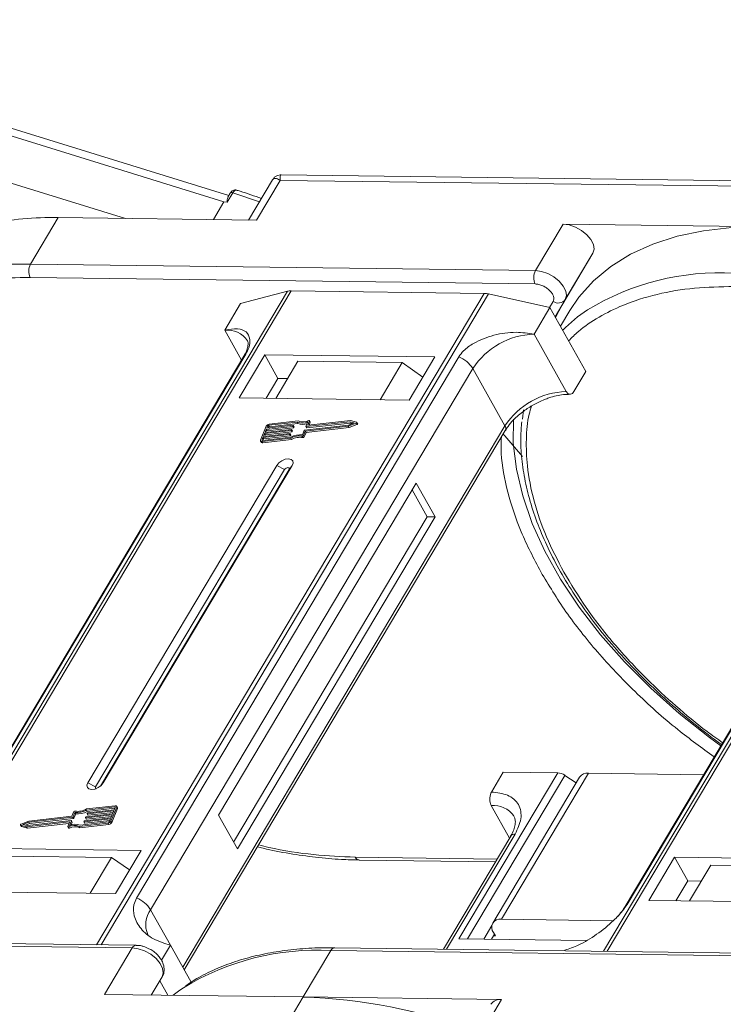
# Model space of a CAD drawing. Header units: millimetres. Extents: x -1055 to 1009, y -247 to 1211.
# Tile 35 of 51: x 315 to 368, y 926 to 1001. Entities that reach past the tile are written whole.
import ezdxf

# ---------------------------------------------------------------- set-up
doc = ezdxf.new("R2010")
doc.units = ezdxf.units.MM

msp = doc.modelspace()

# ---------------------------------------------------------------- linework, layer by layer
at = {"color": 7, "linetype": 'Continuous', "lineweight": 15}
for p, q in [((330.701, 987.494), (287.382, 1000.925)), ((287.524, 1000.288), (330.326, 987.017)), ((322.808, 985.745), (311.694, 989.191)), ((334.037, 988.708), (332.203, 985.624)), ((332.814, 985.616), (334.623, 988.658)), ((334.623, 988.658), (373.156, 988.163)), ((373.527, 988.581), (334.696, 989.081)), ((331.01, 987.706), (330.58, 986.983)), ((330.805, 987.67), (330.623, 987.363)), ((333.032, 987.018), (331.01, 987.706)), ((330.326, 987.017), (329.518, 985.659)), ((330.58, 986.983), (330.326, 987.017)), ((315.559, 982.262), (317.67, 985.811)), ((317.67, 985.811), (332.814, 985.616)), ((356.202, 985.315), (354.091, 981.766)), ((371.346, 985.12), (356.202, 985.315)), ((358.475, 983.105), (356.089, 979.093)), ((356.364, 979.556), (358.475, 983.105)), ((354.091, 981.766), (315.559, 982.262)), ((315.545, 981.241), (354.078, 980.745)), ((335.162, 980.185), (305.606, 930.491)), ((305.877, 930.487), (335.455, 980.218)), ((350.177, 980.028), (320.599, 930.298)), ((320.955, 930.293), (350.512, 979.987)), ((331.596, 979.246), (335.162, 980.185)), ((335.455, 980.218), (350.177, 980.028)), ((350.512, 979.987), (355.19, 978.942)), ((355.582, 978.242), (356.364, 979.556)), ((330.39, 977.218), (331.596, 979.246)), ((353.984, 976.914), (355.19, 978.942)), ((355.442, 979.419), (355.162, 978.948)), ((355.19, 978.942), (357.929, 974.053)), ((355.583, 978.241), (356.089, 979.093)), ((356.089, 979.093), (355.61, 978.193)), ((388.839, 979.494), (359.283, 929.8)), ((359.554, 929.796), (389.132, 979.527)), ((356.711, 978.725), (355.99, 977.513)), ((330.39, 977.218), (331.664, 974.942)), ((356.435, 972.539), (353.984, 976.914)), ((331.841, 975.24), (307.264, 933.918)), ((307.406, 934.071), (331.983, 975.392)), ((348.234, 975.183), (323.657, 933.861)), ((333.433, 975.339), (331.473, 972.044)), ((346.41, 975.172), (333.433, 975.339)), ((333.433, 975.339), (334.442, 973.538)), ((344.45, 971.877), (346.41, 975.172)), ((324.727, 932.97), (349.304, 974.292)), ((335.964, 974.847), (334.275, 972.008)), ((343.927, 974.745), (335.964, 974.847)), ((342.238, 971.905), (343.927, 974.745)), ((343.927, 974.745), (345.486, 973.619)), ((351.755, 969.917), (349.304, 974.292)), ((385.518, 974.549), (360.941, 933.227)), ((361.083, 933.38), (385.66, 974.702)), ((334.442, 973.538), (333.538, 972.017)), ((335.179, 973.529), (334.442, 973.538)), ((357.025, 972.532), (357.929, 974.053)), ((331.473, 972.044), (344.45, 971.877)), ((353.179, 971.143), (353.092, 970.432)), ((351.755, 969.917), (327.178, 928.595)), ((333.555, 969.891), (333.118, 968.829)), ((335.566, 969.865), (333.556, 969.638)), ((333.593, 969.726), (335.603, 969.954)), ((333.666, 969.903), (333.593, 969.726)), ((333.723, 969.8), (333.666, 969.903)), ((333.698, 969.738), (333.723, 969.8)), ((335.904, 970.198), (333.739, 969.954)), ((333.739, 969.954), (333.797, 969.851)), ((335.975, 970.291), (333.776, 970.042)), ((333.797, 969.851), (335.961, 970.095)), ((335.624, 969.762), (335.566, 969.865)), ((335.621, 969.935), (335.603, 969.89)), ((335.661, 969.787), (335.603, 969.89)), ((335.679, 969.844), (335.621, 969.947)), ((335.679, 969.832), (335.621, 969.935)), ((335.661, 969.787), (335.679, 969.832)), ((335.961, 970.095), (335.904, 970.198)), ((336.481, 969.589), (339.821, 969.967)), ((336.528, 969.51), (339.808, 969.881)), ((336.571, 969.873), (336.712, 970.215)), ((336.571, 969.861), (336.629, 969.758)), ((336.585, 969.407), (339.865, 969.778)), ((339.93, 970.232), (336.59, 969.854)), ((336.648, 969.751), (336.59, 969.854)), ((336.648, 969.751), (339.988, 970.129)), ((336.85, 970.294), (336.718, 969.974)), ((336.729, 969.955), (336.718, 969.974)), ((339.989, 970.323), (336.737, 969.955)), ((336.814, 969.964), (336.908, 970.191)), ((336.908, 970.216), (336.85, 970.319)), ((336.85, 970.294), (336.908, 970.191)), ((339.808, 969.881), (340.414, 970.122)), ((339.865, 969.778), (339.808, 969.881)), ((339.821, 969.967), (340.267, 970.144)), ((339.865, 969.778), (340.472, 970.019)), ((340.267, 970.144), (339.93, 970.232)), ((339.988, 970.129), (339.93, 970.232)), ((339.988, 970.129), (340.134, 970.091)), ((340.448, 970.203), (339.989, 970.323)), ((340.414, 970.122), (340.472, 970.019)), ((340.522, 970.088), (340.465, 970.191)), ((327.298, 928.382), (351.786, 969.556)), ((333.267, 968.804), (335.431, 969.049)), ((335.312, 969.246), (333.302, 969.019)), ((333.338, 969.107), (335.348, 969.334)), ((333.429, 969.328), (333.338, 969.107)), ((333.36, 968.916), (335.37, 969.143)), ((335.439, 969.556), (333.429, 969.328)), ((333.487, 969.225), (333.429, 969.328)), ((333.443, 969.119), (333.487, 969.225)), ((333.466, 969.417), (335.476, 969.644)), ((333.556, 969.638), (333.466, 969.417)), ((333.487, 969.225), (335.497, 969.453)), ((333.614, 969.535), (333.556, 969.638)), ((333.57, 969.429), (333.614, 969.535)), ((333.614, 969.535), (335.624, 969.762)), ((335.37, 969.143), (335.312, 969.246)), ((335.367, 969.315), (335.349, 969.271)), ((335.406, 969.168), (335.349, 969.271)), ((335.425, 969.225), (335.367, 969.328)), ((335.425, 969.213), (335.367, 969.315)), ((335.406, 969.168), (335.425, 969.213)), ((335.497, 969.453), (335.439, 969.556)), ((335.494, 969.625), (335.476, 969.581)), ((335.534, 969.478), (335.476, 969.581)), ((335.552, 969.535), (335.494, 969.637)), ((335.552, 969.522), (335.494, 969.625)), ((335.534, 969.478), (335.552, 969.522)), ((336.291, 969.119), (336.349, 969.016)), ((336.304, 969.222), (336.444, 969.564)), ((336.387, 969.168), (336.528, 969.51)), ((336.445, 969.065), (336.387, 969.168)), ((336.445, 969.065), (336.585, 969.407)), ((336.585, 969.407), (336.528, 969.51)), ((333.118, 968.755), (333.176, 968.652)), ((333.302, 969.019), (333.229, 968.842)), ((333.229, 968.842), (333.25, 968.804)), ((333.23, 968.715), (335.429, 968.964)), ((333.288, 968.612), (333.23, 968.715)), ((333.288, 968.612), (335.487, 968.861)), ((333.36, 968.916), (333.302, 969.019)), ((333.316, 968.809), (333.36, 968.916)), ((335.487, 968.861), (335.429, 968.964)), ((334.356, 966.898), (319.941, 942.662)), ((321.121, 942.647), (335.536, 966.883)), ((334.356, 966.898), (334.951, 966.584)), ((335.536, 966.883), (335.287, 966.579)), ((334.951, 966.584), (320.536, 942.348)), ((320.913, 942.412), (335.287, 966.579)), ((344.987, 965.535), (329.909, 940.184)), ((346.429, 962.961), (344.987, 965.535)), ((345.839, 962.969), (344.686, 965.028)), ((331.063, 938.125), (345.839, 962.969)), ((331.351, 937.61), (346.429, 962.961)), ((346.429, 962.961), (345.839, 962.969)), ((350.732, 941.954), (351.636, 943.475)), ((351.636, 943.475), (355.784, 943.422)), ((355.784, 943.422), (348.245, 930.747)), ((348.911, 930.738), (356.341, 943.231)), ((357.46, 943.101), (350.825, 931.947)), ((351.491, 932.238), (358.125, 943.392)), ((357.197, 942.659), (356.341, 943.231)), ((366.92, 943.279), (358.125, 943.392)), ((320.536, 942.348), (319.941, 942.662)), ((321.121, 942.647), (320.968, 942.46)), ((318.87, 940.457), (318.73, 940.115)), ((321.991, 940.821), (319.826, 940.577)), ((319.884, 940.474), (319.826, 940.577)), ((322.027, 940.91), (319.828, 940.661)), ((319.884, 940.474), (321.999, 940.713)), ((321.919, 940.518), (319.909, 940.291)), ((319.945, 940.379), (321.955, 940.607)), ((321.703, 939.735), (322.139, 940.796)), ((321.76, 939.632), (322.196, 940.693)), ((321.828, 940.297), (321.919, 940.518)), ((321.955, 940.607), (322.028, 940.784)), ((322.021, 940.767), (321.991, 940.821)), ((322.197, 940.768), (322.139, 940.871)), ((322.139, 940.796), (322.196, 940.693)), ((350.719, 940.933), (352.113, 938.444)), ((315.45, 939.744), (314.843, 939.504)), ((315.327, 939.393), (318.667, 939.771)), ((318.776, 940.036), (315.436, 939.658)), ((318.73, 940.115), (315.45, 939.744)), ((315.493, 939.556), (318.834, 939.933)), ((318.686, 939.752), (318.545, 939.41)), ((318.744, 939.661), (318.686, 939.764)), ((318.686, 939.752), (318.744, 939.649)), ((318.834, 939.933), (318.776, 940.036)), ((318.954, 940.403), (318.813, 940.062)), ((318.871, 939.959), (318.813, 940.062)), ((318.871, 939.959), (319.011, 940.3)), ((319.011, 940.3), (318.954, 940.403)), ((319.636, 939.691), (319.654, 939.735)), ((321.664, 939.899), (319.654, 939.672)), ((319.691, 939.76), (321.701, 939.988)), ((319.712, 939.569), (321.617, 939.784)), ((319.763, 940), (319.781, 940.045)), ((319.763, 939.988), (319.821, 939.885)), ((321.792, 940.209), (319.782, 939.981)), ((319.839, 939.878), (319.782, 939.981)), ((319.818, 940.07), (321.828, 940.297)), ((319.839, 939.878), (321.744, 940.094)), ((319.89, 940.31), (319.908, 940.354)), ((319.89, 940.297), (319.948, 940.194)), ((319.967, 940.188), (319.909, 940.291)), ((319.967, 940.188), (321.872, 940.403)), ((321.592, 939.722), (321.664, 939.899)), ((321.701, 939.988), (321.792, 940.209)), ((321.76, 939.632), (321.703, 939.735)), ((329.909, 940.184), (331.351, 937.61)), ((314.792, 939.434), (314.85, 939.331)), ((314.81, 939.422), (315.268, 939.302)), ((314.867, 939.319), (314.81, 939.422)), ((314.867, 939.319), (315.325, 939.199)), ((315.436, 939.658), (314.99, 939.482)), ((314.99, 939.482), (315.327, 939.393)), ((315.181, 939.431), (315.493, 939.556)), ((315.268, 939.302), (318.52, 939.67)), ((315.325, 939.199), (315.268, 939.302)), ((315.325, 939.199), (318.501, 939.558)), ((315.493, 939.556), (315.436, 939.658)), ((318.407, 939.331), (318.539, 939.651)), ((318.407, 939.306), (318.465, 939.203)), ((318.528, 939.197), (318.47, 939.3)), ((318.535, 939.643), (318.52, 939.67)), ((318.661, 939.447), (318.744, 939.649)), ((319.283, 939.335), (321.482, 939.583)), ((319.283, 939.335), (319.34, 939.232)), ((319.34, 939.232), (321.539, 939.48)), ((319.354, 939.427), (321.518, 939.672)), ((319.636, 939.678), (319.693, 939.575)), ((319.712, 939.569), (319.654, 939.672)), ((321.482, 939.583), (321.539, 939.48)), ((352.201, 938.593), (347.065, 929.957)), ((347.309, 929.954), (352.534, 938.738)), ((324.004, 937.501), (311.027, 937.668)), ((322.044, 934.205), (324.004, 937.501)), ((313.792, 937.07), (321.755, 936.968)), ((320.127, 934.23), (321.755, 936.968)), ((321.755, 936.968), (323.124, 936.02)), ((351.158, 936.839), (340.344, 936.978)), ((340.636, 936.763), (351.033, 936.629)), ((364.704, 936.977), (362.744, 933.682)), ((377.681, 936.81), (364.704, 936.977)), ((365.713, 935.176), (364.704, 936.977)), ((367.469, 936.38), (365.841, 933.642)), ((367.469, 936.38), (375.432, 936.277)), ((365.713, 935.176), (364.809, 933.655)), ((366.745, 935.163), (365.713, 935.176)), ((309.067, 934.373), (322.044, 934.205)), ((324.727, 932.97), (326.241, 930.269)), ((362.744, 933.682), (375.721, 933.515)), ((360.018, 932.128), (351.491, 932.238)), ((350.76, 931.759), (350.144, 930.722)), ((323.63, 930.259), (285.098, 930.755)), ((348.245, 930.747), (357.959, 930.622)), ((350.96, 931.095), (350.734, 930.715)), ((351.032, 930.966), (350.884, 930.968)), ((350.888, 931.224), (351.032, 930.966)), ((284.8, 930.547), (323.332, 930.051)), ((323.332, 930.051), (321.221, 926.502)), ((326.241, 930.269), (325.556, 929.117)), ((326.241, 930.269), (327.829, 927.434)), ((377.306, 929.568), (338.774, 930.064)), ((336.366, 926.307), (338.477, 929.856)), ((338.477, 929.856), (377.009, 929.36)), ((356.298, 929.838), (356.323, 929.881)), ((325.605, 927.841), (324.782, 926.456)), ((324.782, 926.456), (325.605, 927.841)), ((325.427, 927.54), (326.043, 926.44)), ((321.221, 926.502), (336.366, 926.307)), ((336.366, 926.307), (334.557, 923.265)), ((351.51, 926.112), (336.366, 926.307)), ((349.701, 923.07), (351.51, 926.112))]:
    msp.add_line(p, q, dxfattribs=at)
at = {"color": 7, "linetype": 'Continuous', "lineweight": 15, "flags": 128}
for points in [[(358.475, 983.105), (358.563, 983.405), (358.509, 983.759), (358.319, 984.136), (358.009, 984.504), (357.605, 984.83), (357.142, 985.088), (356.661, 985.255), (356.202, 985.315)], [(371.346, 985.12), (369.071, 985.059), (366.916, 984.816), (364.899, 984.393), (363.036, 983.794), (361.342, 983.023), (359.831, 982.086), (358.514, 980.992), (357.403, 979.748), (356.711, 978.725)], [(356.364, 979.556), (356.452, 979.856), (356.399, 980.21), (356.209, 980.587), (355.898, 980.955), (355.494, 981.281), (355.032, 981.539), (354.55, 981.705), (354.091, 981.766)], [(331.841, 975.24), (331.9, 975.319), (331.983, 975.392)], [(335.603, 969.954), (335.608, 969.954), (335.613, 969.953), (335.617, 969.952), (335.62, 969.949), (335.622, 969.946), (335.623, 969.943), (335.623, 969.939), (335.621, 969.935)], [(336.59, 969.854), (336.585, 969.854), (336.58, 969.855), (336.576, 969.856), (336.573, 969.859), (336.571, 969.862), (336.57, 969.865), (336.57, 969.869), (336.571, 969.873)], [(336.718, 969.974), (336.717, 969.97), (336.717, 969.966), (336.718, 969.963), (336.72, 969.96), (336.723, 969.957), (336.727, 969.956), (336.732, 969.955), (336.737, 969.955)], [(336.787, 970.325), (336.802, 970.33), (336.816, 970.333), (336.829, 970.332), (336.84, 970.329), (336.847, 970.323), (336.852, 970.315), (336.853, 970.305), (336.85, 970.294)], [(340.448, 970.203), (340.459, 970.198), (340.465, 970.189), (340.468, 970.179), (340.465, 970.166), (340.457, 970.153), (340.445, 970.141), (340.431, 970.13), (340.414, 970.122)], [(340.472, 970.019), (340.488, 970.027), (340.503, 970.038), (340.515, 970.05), (340.522, 970.063), (340.525, 970.076), (340.523, 970.087), (340.522, 970.088)], [(368.228, 945.478), (367.36, 946.117), (365.05, 947.952), (362.884, 949.881), (360.881, 951.888), (359.057, 953.954), (357.428, 956.063), (356.008, 958.196), (354.809, 960.335), (353.842, 962.463), (353.114, 964.56), (352.632, 966.609), (352.4, 968.593), (352.415, 970.427)], [(335.348, 969.334), (335.354, 969.335), (335.358, 969.334), (335.362, 969.332), (335.365, 969.33), (335.367, 969.327), (335.368, 969.324), (335.368, 969.32), (335.367, 969.315)], [(335.476, 969.644), (335.481, 969.644), (335.485, 969.644), (335.489, 969.642), (335.492, 969.64), (335.495, 969.637), (335.496, 969.633), (335.495, 969.629), (335.494, 969.625)], [(353.09, 967.566), (351.75, 969.152), (351.628, 969.289)], [(333.23, 968.715), (333.199, 968.714), (333.171, 968.718), (333.147, 968.727), (333.129, 968.741), (333.116, 968.759), (333.11, 968.78), (333.111, 968.804), (333.118, 968.829)], [(333.229, 968.842), (333.227, 968.833), (333.227, 968.825), (333.229, 968.818), (333.233, 968.812), (333.239, 968.808), (333.247, 968.805), (333.256, 968.803), (333.267, 968.804)], [(335.536, 966.883), (335.606, 967.077), (335.576, 967.244), (335.45, 967.356), (335.247, 967.397), (334.999, 967.362), (334.742, 967.254), (334.516, 967.091), (334.356, 966.898)], [(335.287, 966.579), (335.307, 966.635), (335.299, 966.682), (335.263, 966.714), (335.205, 966.726), (335.134, 966.716), (335.061, 966.685), (334.997, 966.639), (334.951, 966.584)], [(319.941, 942.662), (319.871, 942.468), (319.901, 942.301), (320.027, 942.189), (320.23, 942.148), (320.478, 942.183), (320.735, 942.291), (320.961, 942.454), (321.121, 942.647)], [(320.536, 942.348), (320.516, 942.292), (320.525, 942.245), (320.561, 942.213), (320.564, 942.211)], [(322.028, 940.784), (322.03, 940.792), (322.031, 940.8), (322.029, 940.807), (322.024, 940.813), (322.018, 940.817), (322.01, 940.82), (322.001, 940.822), (321.991, 940.821)], [(322.027, 940.91), (322.058, 940.911), (322.086, 940.907), (322.11, 940.898), (322.129, 940.884), (322.141, 940.867), (322.147, 940.845), (322.146, 940.822), (322.139, 940.796)], [(318.667, 939.771), (318.673, 939.771), (318.677, 939.77), (318.681, 939.769), (318.684, 939.767), (318.686, 939.764), (318.687, 939.76), (318.687, 939.756), (318.686, 939.752)], [(319.782, 939.981), (319.776, 939.981), (319.772, 939.982), (319.768, 939.983), (319.765, 939.986), (319.763, 939.989), (319.762, 939.992), (319.762, 939.996), (319.763, 940)], [(319.909, 940.291), (319.904, 940.291), (319.899, 940.291), (319.895, 940.293), (319.892, 940.295), (319.89, 940.298), (319.889, 940.302), (319.889, 940.306), (319.89, 940.31)], [(314.81, 939.422), (314.799, 939.427), (314.792, 939.436), (314.79, 939.447), (314.793, 939.459), (314.8, 939.472), (314.812, 939.485), (314.827, 939.495), (314.843, 939.504)], [(314.85, 939.331), (314.856, 939.325), (314.867, 939.319)], [(318.47, 939.3), (318.455, 939.295), (318.441, 939.293), (318.428, 939.293), (318.418, 939.297), (318.41, 939.302), (318.405, 939.31), (318.404, 939.32), (318.407, 939.331)], [(318.465, 939.203), (318.468, 939.199), (318.475, 939.194), (318.486, 939.19), (318.499, 939.19), (318.513, 939.192), (318.528, 939.197)], [(318.539, 939.651), (318.54, 939.655), (318.54, 939.659), (318.539, 939.663), (318.537, 939.666), (318.534, 939.668), (318.53, 939.669), (318.525, 939.67), (318.52, 939.67)], [(319.654, 939.672), (319.649, 939.672), (319.645, 939.672), (319.641, 939.674), (319.638, 939.676), (319.635, 939.679), (319.634, 939.683), (319.635, 939.686), (319.636, 939.691)], [(340.636, 936.763), (340.636, 936.763), (340.627, 936.763)], [(360.939, 933.224), (361, 933.306), (361.083, 933.38)], [(323.332, 930.051), (323.791, 929.99), (324.273, 929.824), (324.736, 929.566), (325.14, 929.239), (325.45, 928.871), (325.64, 928.495), (325.693, 928.141), (325.605, 927.841)], [(338.774, 930.064), (338.774, 930.064), (338.783, 930.064)], [(326.45, 926.435), (326.961, 926.822), (327.231, 927.011)]]:
    msp.add_lwpolyline(points, dxfattribs=at)
at = {"color": 7, "linetype": 'Continuous', "lineweight": 15}
for centre, radius, start, end in [((330.932, 987.55), 0.174, 63.30308, 136.49349), ((317.162, 960.978), 24.839, 88.82822, 101.25928), ((315.036, 957.739), 24.529, 88.77906, 102.56792), ((316.538, 981.739), 1.11, 151.86538, 206.65442), ((355.07, 981.243), 1.11, 151.86538, 206.65442), ((368.178, 962.083), 19.517, 86.89523, 121.269), ((335.431, 979.12), 1.098, 88.72031, 104.14409), ((350.146, 978.391), 1.638, 77.08998, 88.8989), ((355.833, 979.958), 0.666, 234.0762, 322.90297), ((364.68, 968.837), 11.94, 123.74678, 135.50714), ((330.597, 975.412), 1.817, 33.1952, 96.53301), ((354.174, 971.087), 5.83, 91.86957, 146.65022), ((347.425, 973.124), 2.213, 31.86898, 68.55124), ((356.625, 966.712), 5.83, 91.86957, 146.65022), ((333.808, 969.757), 0.287, 96.59253, 152.29321), ((333.75, 969.859), 0.0955, 96.59253, 152.29321), ((333.808, 969.756), 0.0955, 96.59253, 152.29321), ((335.561, 969.913), 0.0478, 276.59253, 332.29321), ((335.619, 969.81), 0.0478, 276.59253, 332.29321), ((335.667, 969.838), 0.0138, 333.02121, 26.65141), ((336.288, 971.167), 1.042, 248.35959, 294.01857), ((336.335, 971.014), 0.991, 247.84687, 288.77105), ((336.345, 971.158), 0.943, 246.89164, 297.97103), ((336.883, 970.204), 0.0276, 333.09852, 26.5741), ((351.477, 969.711), 0.346, 333.31625, 36.51573), ((335.306, 969.293), 0.0478, 276.59253, 332.29321), ((335.364, 969.191), 0.0478, 276.59253, 332.29321), ((335.412, 969.219), 0.0138, 333.02121, 26.65141), ((336.052, 967.977), 1.167, 78.13867, 122.23452), ((336.121, 967.859), 1.375, 82.36132, 120.10827), ((335.434, 969.603), 0.0478, 276.59253, 332.29321), ((336.109, 967.874), 1.167, 78.13867, 122.23452), ((335.491, 969.5), 0.0478, 276.59253, 332.29321), ((335.54, 969.528), 0.0138, 333.02121, 26.65141), ((336.306, 969.208), 0.0903, 260.49805, 333.59787), ((336.364, 969.105), 0.0903, 260.49805, 333.59787), ((336.486, 969.542), 0.0478, 96.59253, 152.29321), ((336.643, 969.769), 0.0183, 217.91724, 283.38081), ((333.263, 968.719), 0.11, 217.91724, 283.38081), ((355.729, 942.354), 1.07, 55.09609, 87.03844), ((358.044, 942.67), 0.727, 83.64232, 143.56702), ((318.951, 940.417), 0.0903, 80.49805, 153.59787), ((319.136, 941.766), 1.375, 262.36132, 300.10827), ((319.206, 941.648), 1.167, 258.13867, 302.23452), ((319.194, 941.663), 1.375, 262.36132, 300.10827), ((322.123, 940.731), 0.0826, 333.02121, 26.65141), ((350.881, 939.03), 1.91, 35.13686, 94.86934), ((318.771, 940.084), 0.0478, 276.59253, 332.29321), ((318.829, 939.981), 0.0478, 276.59253, 332.29321), ((319.696, 939.713), 0.0478, 96.59253, 152.29321), ((319.824, 940.022), 0.0478, 96.59253, 152.29321), ((319.835, 939.896), 0.0183, 217.91724, 283.38081), ((319.951, 940.332), 0.0478, 96.59253, 152.29321), ((319.962, 940.206), 0.0183, 217.91724, 283.38081), ((321.449, 939.868), 0.287, 276.59253, 332.29321), ((321.507, 939.767), 0.0955, 276.59253, 332.29321), ((318.912, 938.467), 0.943, 66.89164, 117.97103), ((318.97, 938.364), 0.943, 66.89164, 117.97103), ((318.969, 938.459), 1.042, 68.35959, 114.01857), ((318.731, 939.655), 0.0138, 333.02121, 26.65141), ((319.708, 939.587), 0.0183, 217.91724, 283.38081), ((321.506, 939.765), 0.287, 276.59253, 332.29321), ((352.493, 938.377), 0.363, 83.64232, 143.56702), ((340.679, 937.126), 0.367, 203.79329, 261.81678), ((322.848, 931.802), 2.213, 31.86898, 68.55124), ((326.265, 931.839), 1.909, 143.64522, 203.44279), ((351.382, 931.616), 0.631, 80.05661, 218.47393), ((323.65, 929.913), 0.346, 93.05406, 156.53827), ((338.806, 929.702), 0.363, 94.95278, 154.87747), ((337.415, 910.406), 19.479, 86.87659, 121.52214), ((335.102, 885.578), 40.748, 69.35834, 88.22275), ((351.4, 925.231), 0.888, 82.87283, 144.3365)]:
    msp.add_arc(centre, radius, start, end, dxfattribs=at)
for points, knots in [([(334.693, 989.081), (334.638, 989.078), (334.52, 989.072), (334.34, 989.006), (334.163, 988.888), (334.079, 988.766), (334.036, 988.704)], [0, 0, 0, 0, 0.2124417, 0.4552729, 0.7219822, 1, 1, 1, 1]), ([(334.623, 988.658), (334.522, 988.709), (334.32, 988.81), (334.125, 988.825), (334.074, 988.732), (334.055, 988.697)], [0, 0, 0, 0, 0.384879, 0.766722, 1, 1, 1, 1]), ([(334.695, 989.072), (334.692, 989.075), (334.646, 989.113), (334.605, 988.983), (334.617, 988.767), (334.623, 988.658)], [0, 0, 0, 0, 0.038208, 0.516776, 1, 1, 1, 1]), ([(331.265, 987.923), (331.224, 987.93), (331.138, 987.946), (331.01, 987.897), (330.895, 987.805), (330.835, 987.715), (330.805, 987.669)], [0, 0, 0, 0, 0.232166, 0.48256, 0.740719, 1, 1, 1, 1]), ([(331.267, 987.92), (331.264, 987.921), (331.248, 987.932), (331.197, 987.92), (331.112, 987.861), (331.042, 987.755), (331.01, 987.706)], [0, 0, 0, 0, 0.044637, 0.263114, 0.658129, 1, 1, 1, 1]), ([(333.18, 987.267), (332.639, 987.466), (331.999, 987.7), (331.363, 987.888), (331.266, 987.917)], [0, 0, 0, 0, 0.8478756, 1, 1, 1, 1]), ([(330.58, 986.983), (330.579, 986.983), (330.577, 986.984), (330.574, 986.986), (330.57, 986.991), (330.564, 987.017), (330.568, 987.119), (330.575, 987.258), (330.615, 987.329), (330.632, 987.357)], [0, 0, 0, 0, 0.004922, 0.009833, 0.018286, 0.04476, 0.169478, 0.668546, 1, 1, 1, 1]), ([(309.789, 980.659), (310.69, 980.839), (312.493, 981.199), (314.528, 981.227), (315.545, 981.241)], [0, 0, 0, 0, 0.500194, 1, 1, 1, 1]), ([(354.078, 980.745), (354.166, 980.737), (354.347, 980.722), (354.645, 980.617), (354.928, 980.459), (355.171, 980.262), (355.359, 980.04), (355.476, 979.809), (355.512, 979.59), (355.465, 979.475), (355.442, 979.419)], [0, 0, 0, 0, 0.12225, 0.25, 0.37775, 0.5, 0.62225, 0.75, 0.87775, 1, 1, 1, 1]), ([(356.617, 976.396), (356.858, 976.643), (357.531, 977.33), (358.913, 978.248), (360.887, 979.237), (363.31, 980.002), (366.151, 980.494), (368.209, 980.531), (369.222, 980.55)], [0, 0, 0, 0, 0.0892615, 0.2481902, 0.4071382, 0.6104349, 0.8081913, 1, 1, 1, 1]), ([(331.983, 975.392), (332.069, 975.559), (332.288, 975.989), (332.333, 976.609), (332.064, 977.135), (331.407, 977.401), (330.731, 977.279), (330.39, 977.218)], [0, 0, 0, 0, 0.111335, 0.286497, 0.521289, 0.758582, 1, 1, 1, 1]), ([(353.984, 976.914), (353.531, 976.983), (352.547, 977.131), (350.906, 976.897), (349.535, 976.351), (348.636, 975.732), (348.35, 975.342), (348.234, 975.183)], [0, 0, 0, 0, 0.222481, 0.483081, 0.73977, 0.893878, 1, 1, 1, 1]), ([(332.116, 976.409), (332.116, 976.409), (332.147, 976.371), (332.161, 976.301), (332.171, 976.058), (332.079, 975.719), (331.965, 975.43), (331.849, 975.258), (331.835, 975.238)], [0, 0, 0, 0, 0.005744, 0.306611, 0.531667, 0.753453, 0.971797, 1, 1, 1, 1]), ([(353.931, 971.521), (354.21, 971.665), (354.603, 971.866), (355.193, 972.078), (355.68, 972.214), (356.229, 972.311), (356.56, 972.319), (356.727, 972.323)], [0, 0, 0, 0, 0.294099, 0.412703, 0.605791, 0.800293, 1, 1, 1, 1]), ([(357.025, 972.532), (356.988, 972.48), (356.914, 972.378), (356.773, 972.314), (356.632, 972.33), (356.515, 972.414), (356.458, 972.504), (356.435, 972.539)], [0, 0, 0, 0, 0.214694, 0.429388, 0.644082, 0.858775, 1, 1, 1, 1]), ([(351.797, 969.557), (351.859, 969.661), (352.018, 969.927), (352.362, 970.325), (352.775, 970.719), (353.274, 971.122), (353.68, 971.369), (353.931, 971.521)], [0, 0, 0, 0, 0.149323, 0.380846, 0.555425, 0.724977, 1, 1, 1, 1]), ([(356.258, 958.745), (355.79, 959.644), (354.84, 961.47), (353.916, 964.201), (353.429, 966.697), (353.36, 968.901), (353.48, 970.423), (353.719, 971.219), (353.781, 971.425)], [0, 0, 0, 0, 0.198524, 0.403205, 0.613647, 0.778148, 0.942668, 1, 1, 1, 1]), ([(353.046, 970.229), (353.012, 969.843), (352.931, 968.923), (353.021, 967.4), (353.279, 965.685), (353.725, 963.929), (354.347, 962.148), (355.14, 960.352), (356.099, 958.553), (357.214, 956.762), (358.478, 954.99), (359.878, 953.251), (361.402, 951.558), (363.028, 949.928), (364.721, 948.387), (366.426, 946.981), (367.618, 946.058), (368.237, 945.62), (368.29, 945.583)], [0, 0, 0, 0, 0.050321, 0.119623, 0.188978, 0.258334, 0.327647, 0.39688, 0.465996, 0.534955, 0.603709, 0.672177, 0.740215, 0.807551, 0.873593, 0.936793, 0.994595, 1, 1, 1, 1]), ([(351.485, 969.048), (351.471, 968.636), (351.429, 967.304), (351.923, 964.876), (352.89, 961.847), (353.957, 959.79), (354.488, 958.768)], [0, 0, 0, 0, 0.1310472, 0.4233942, 0.7132597, 1, 1, 1, 1]), ([(354.488, 958.768), (355.101, 957.751), (356.342, 955.692), (358.781, 952.612), (361.645, 949.588), (364.641, 946.885), (366.787, 945.32), (367.726, 944.635)], [0, 0, 0, 0, 0.202029, 0.409492, 0.620744, 0.833942, 1, 1, 1, 1]), ([(368.37, 945.718), (367.969, 946.003), (366.721, 946.89), (364.78, 948.516), (362.363, 950.751), (360.039, 953.27), (357.895, 956.017), (356.798, 957.845), (356.258, 958.745)], [0, 0, 0, 0, 0.076289, 0.237481, 0.398693, 0.604886, 0.805459, 1, 1, 1, 1]), ([(350.732, 941.954), (350.701, 941.892), (350.64, 941.766), (350.599, 941.526), (350.604, 941.28), (350.649, 941.075), (350.699, 940.973), (350.719, 940.933)], [0, 0, 0, 0, 0.214694, 0.429388, 0.644082, 0.858775, 1, 1, 1, 1]), ([(352.534, 938.738), (352.721, 939.137), (353.01, 939.752), (352.99, 940.495), (352.816, 941.009), (352.468, 941.426), (351.845, 941.832), (351.17, 941.906), (350.732, 941.954)], [0, 0, 0, 0, 0.239457, 0.368361, 0.5, 0.631639, 0.760543, 1, 1, 1, 1]), ([(352.43, 940.118), (352.467, 940.053), (352.549, 939.911), (352.567, 939.598), (352.486, 939.192), (352.357, 938.846), (352.222, 938.639), (352.19, 938.592)], [0, 0, 0, 0, 0.209538, 0.461851, 0.698708, 0.93023, 1, 1, 1, 1]), ([(332.88, 937.768), (333.022, 937.732), (333.844, 937.524), (335.332, 937.25), (337.332, 936.96), (339.107, 936.798), (340.185, 936.782), (340.629, 936.776)], [0, 0, 0, 0, 0.052717, 0.30573, 0.561476, 0.819314, 1, 1, 1, 1]), ([(340.344, 936.978), (339.294, 937.028), (337.162, 937.13), (334.663, 937.489), (333.234, 937.862), (332.976, 937.93)], [0, 0, 0, 0, 0.442982, 0.899702, 1, 1, 1, 1]), ([(323.657, 933.861), (323.577, 933.685), (323.37, 933.232), (323.446, 932.398), (323.93, 931.488), (324.888, 930.685), (325.787, 930.408), (326.241, 930.269)], [0, 0, 0, 0, 0.111335, 0.286497, 0.521289, 0.758582, 1, 1, 1, 1]), ([(356.323, 929.881), (356.673, 929.998), (357.432, 930.25), (358.758, 931.047), (359.909, 931.985), (360.697, 932.803), (360.971, 933.213), (361.083, 933.38)], [0, 0, 0, 0, 0.222481, 0.483081, 0.73977, 0.893878, 1, 1, 1, 1]), ([(360.935, 933.226), (360.856, 933.098), (360.687, 932.824), (360.422, 932.538), (360.281, 932.385)], [0, 0, 0, 0, 0.4676766, 1, 1, 1, 1]), ([(324.742, 929.923), (324.544, 930.022), (324.269, 930.159), (323.89, 930.246), (323.721, 930.248), (323.631, 930.249)], [0, 0, 0, 0, 0.547109, 0.7598, 1, 1, 1, 1]), ([(338.781, 930.051), (338.586, 930.057), (337.743, 930.084), (336.318, 930.006), (334.516, 929.812), (332.8, 929.483), (331.171, 929.029), (329.647, 928.44), (328.373, 927.817), (327.668, 927.338), (327.385, 927.145)], [0, 0, 0, 0, 0.042725, 0.184157, 0.326261, 0.469019, 0.612495, 0.756832, 0.902269, 1, 1, 1, 1]), ([(325.603, 927.85), (325.611, 927.86), (325.721, 927.988), (325.781, 928.342), (325.731, 928.781), (325.557, 929.149), (325.334, 929.451), (325.065, 929.713), (324.845, 929.856), (324.742, 929.923)], [0, 0, 0, 0, 0.016393, 0.210718, 0.413738, 0.571929, 0.705512, 0.861477, 1, 1, 1, 1])]:
    msp.add_open_spline(points, degree=3, knots=knots, dxfattribs=at)

doc.saveas('drawing.dxf')
